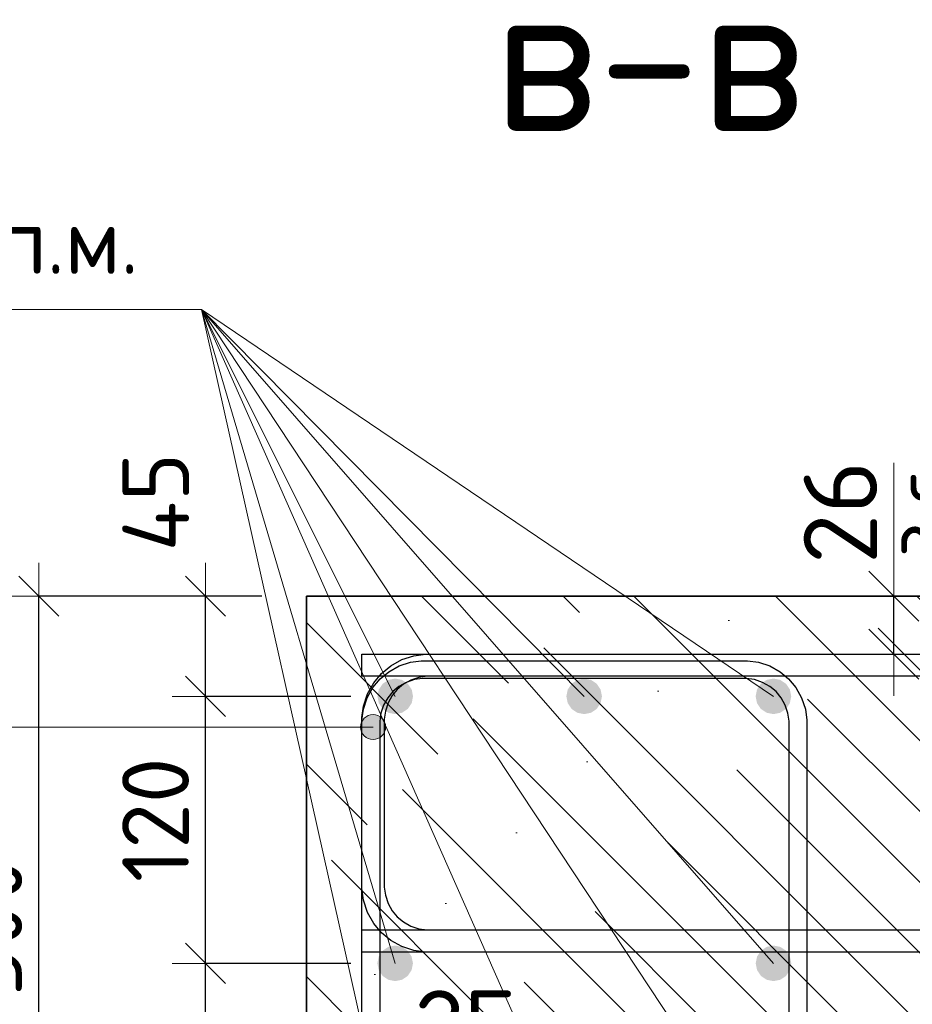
# Model space of a CAD drawing. Header units: metres. Extents: x -38 to 97, y -15 to 21.
# Tile 119 of 139: x 72.085 to 72.487, y 6.4 to 6.843. Entities that reach past the tile are written whole.
import ezdxf

# ---------------------------------------------------------------- set-up
doc = ezdxf.new("R2010")
doc.units = ezdxf.units.M
doc.header["$PDMODE"] = 65
for name, color, linetype, lineweight in [('XR$6$Арм. стержнями верхней зоны', 180, 'Continuous', 35), ('XR$6$Арм. стержнями нижней зоны', 180, 'Continuous', 35), ('XR$6$Арм.стержн. Арматура края', 96, 'Continuous', 35), ('XR$6$Арм.стержн. Хомут', 240, 'Continuous', 35), ('XR$6$Арм.стержн.горизонт. 1', 180, 'Continuous', 35), ('XR$6$Размерная линия (1)', 7, 'Continuous', 13), ('XR$6$Размерная линия_ общее', 7, 'Continuous', 13)]:
    doc.layers.add(name, color=color, linetype=linetype, lineweight=lineweight)
doc.styles.add('ISOCPEUR', font='txt')
doc.dimstyles.new('DIMSTYLE_17', dxfattribs={"dimtxt": 0.033, "dimasz": 0.0375, "dimexe": 0, "dimexo": 0, "dimgap": 0.0165, "dimtad": 2, "dimdec": 0, "dimlfac": 1000, "dimrnd": 1, "dimzin": 12, "dimdsep": 46, "dimtxsty": 'ISOCPEUR', "dimblk1": 'ALL_ML_STRICH', "dimblk2": 'ALL_ML_STRICH', "dimsah": 1, "dimcen": 0, "dimclrd": 7, "dimclre": 256, "dimclrt": 7, "dimadec": 0, "dimazin": 0, "dimtfac": 1, "dimtdec": 0, "dimtix": 1, "dimtmove": 2, "dimatfit": 3, "dimfxl": 0, "dimtvp": 1.2, "dimtzin": 0, "dimlwd": 0, "dimlwe": -3, "dimarcsym": 0})
doc.dimstyles.new('DIMSTYLE_21', dxfattribs={"dimtxt": 0.03, "dimasz": 0.03, "dimexe": 0, "dimexo": 0, "dimgap": 0.015, "dimtad": 2, "dimdec": 0, "dimlfac": 1000, "dimrnd": 1, "dimzin": 12, "dimdsep": 46, "dimtxsty": 'ISOCPEUR', "dimblk1": 'ALL_ML_STRICH', "dimblk2": 'ALL_ML_STRICH', "dimsah": 1, "dimcen": 0, "dimclrd": 7, "dimclre": 256, "dimclrt": 7, "dimadec": 0, "dimazin": 0, "dimtfac": 1, "dimtdec": 0, "dimtix": 1, "dimtmove": 2, "dimatfit": 3, "dimfxl": 0, "dimtvp": 1.2, "dimtzin": 0, "dimlwd": 0, "dimlwe": -3, "dimarcsym": 0})
doc.dimstyles.new('DIMSTYLE_22', dxfattribs={"dimtxt": 0.03, "dimasz": 0.03, "dimexe": 0, "dimexo": 0, "dimgap": 0.015, "dimtad": 2, "dimdec": 0, "dimlfac": 1000, "dimrnd": 1, "dimzin": 12, "dimdsep": 46, "dimtxsty": 'ISOCPEUR', "dimblk1": 'ALL_ML_STRICH', "dimblk2": 'ALL_ML_STRICH', "dimsah": 1, "dimcen": 0, "dimclrd": 7, "dimclre": 256, "dimclrt": 7, "dimadec": 0, "dimazin": 0, "dimtfac": 1, "dimtdec": 0, "dimtix": 1, "dimtmove": 2, "dimatfit": 3, "dimfxl": 0, "dimtzin": 0, "dimlwd": 0, "dimlwe": -3, "dimarcsym": 0})

# ---------------------------------------------------------------- blocks, each defined once
blk = doc.blocks.new('ALL_ML_STRICH')
at = {"color": 0, "linetype": 'ByBlock', "lineweight": -2}
for p, q in [((0, -0.5), (0, 0.5)), ((-0.3, -0.3), (0.3, 0.3)), ((-1, 0), (0.5, 0))]:
    blk.add_line(p, q, dxfattribs=at)
blk = doc.blocks.new('*D858')
at = {"layer": 'DEFPOINTS', "color": 7, "linetype": 'Continuous', "lineweight": 13, "transparency": 33554687}
for p in [(72.21436, 6.58345), (72.09402, 6.28345), (72.21432, 6.28345)]:
    blk.add_point(p, dxfattribs=at)
at = {"layer": 'XR$6$Размерная линия (1)', "color": 9, "linetype": 'Continuous', "lineweight": -2, "true_color": 0xc7c7c7, "transparency": 33554687}
for p, q in [((72.19436, 6.58345), (72.09402, 6.58345)), ((72.19432, 6.28345), (72.09402, 6.28345))]:
    blk.add_line(p, q, dxfattribs=at)
at = {"layer": 'XR$6$Размерная линия (1)', "color": 7, "linetype": 'Continuous', "lineweight": -2, "transparency": 33554687}
blk.add_line((72.09402, 6.28345), (72.09402, 6.58345), dxfattribs=at)
at = {"layer": 'XR$6$Размерная линия (1)', "color": 7, "linetype": 'Continuous', "lineweight": 13, "transparency": 33554687, "xscale": 0.03, "yscale": 0.03, "zscale": 0.03}
for p, rotation in [((72.09402, 6.58345), 90), ((72.09402, 6.28345), 270)]:
    blk.add_blockref('ALL_ML_STRICH', p, dxfattribs=dict(at, rotation=rotation))
at = {"layer": 'XR$6$Размерная линия (1)', "color": 7, "linetype": 'Continuous', "lineweight": 13, "transparency": 33554687, "insert": (72.07152, 6.43495), "char_height": 0.03, "width": 0.09, "attachment_point": 5, "rotation": 90, "style": 'ISOCPEUR'}
blk.add_mtext('\\A1;{300}', dxfattribs=at)
blk = doc.blocks.new('*D864')
at = {"layer": 'DEFPOINTS', "color": 7, "linetype": 'Continuous', "lineweight": 13, "transparency": 33554687}
for p in [(72.21432, 6.36582), (72.21432, 6.33083), (72.23932, 6.32583)]:
    blk.add_point(p, dxfattribs=at)
at = {"layer": 'XR$6$Размерная линия_ общее', "color": 253, "linetype": 'Continuous', "lineweight": -2, "true_color": 0xa0a0a0, "transparency": 33554687}
for p, q in [((72.21432, 6.35083), (72.21432, 6.36582)), ((72.23932, 6.34583), (72.23932, 6.36582))]:
    blk.add_line(p, q, dxfattribs=at)
at = {"layer": 'XR$6$Размерная линия_ общее', "color": 7, "linetype": 'Continuous', "lineweight": -2, "transparency": 33554687}
blk.add_line((72.21432, 6.36582), (72.23932, 6.36582), dxfattribs=at)
at = {"layer": 'XR$6$Размерная линия_ общее', "color": 7, "linetype": 'Continuous', "lineweight": 13, "transparency": 33554687, "xscale": 0.0375, "yscale": 0.0375, "zscale": 0.0375, "rotation": 180}
blk.add_blockref('ALL_ML_STRICH', (72.21432, 6.36582), dxfattribs=at)
at = {"layer": 'XR$6$Размерная линия_ общее', "color": 7, "linetype": 'Continuous', "lineweight": 13, "transparency": 33554687, "xscale": 0.0375, "yscale": 0.0375, "zscale": 0.0375}
blk.add_blockref('ALL_ML_STRICH', (72.23932, 6.36582), dxfattribs=at)
at = {"layer": 'XR$6$Размерная линия_ общее', "color": 7, "linetype": 'Continuous', "lineweight": 13, "transparency": 33554687, "insert": (72.28605, 6.38982), "char_height": 0.033, "width": 0.066, "attachment_point": 5, "style": 'ISOCPEUR'}
blk.add_mtext('\\A1;{25}', dxfattribs=at)
at = {"layer": 'XR$6$Размерная линия_ общее', "color": 7, "linetype": 'Continuous', "lineweight": 13, "transparency": 33554687, "insert": (72.2591, 6.36561), "char_height": 0.027, "width": 0.00135, "attachment_point": 1, "line_spacing_factor": 0.60241, "style": 'ISOCPEUR'}
blk.add_mtext('з.с.', dxfattribs=at)
blk = doc.blocks.new('*D1005')
at = {"layer": 'DEFPOINTS', "color": 7, "linetype": 'Continuous', "lineweight": 13, "transparency": 33554687}
for p in [(72.4384, 6.58345), (72.4384, 6.55745), (72.47839, 6.55745)]:
    blk.add_point(p, dxfattribs=at)
at = {"layer": 'XR$6$Размерная линия_ общее', "color": 253, "linetype": 'Continuous', "lineweight": -2, "true_color": 0xa0a0a0, "transparency": 33554687}
for p, q in [((72.4584, 6.58345), (72.47839, 6.58345)), ((72.4584, 6.55745), (72.47839, 6.55745))]:
    blk.add_line(p, q, dxfattribs=at)
at = {"layer": 'XR$6$Размерная линия_ общее', "color": 7, "linetype": 'Continuous', "lineweight": -2, "transparency": 33554687}
blk.add_line((72.47839, 6.55745), (72.47839, 6.58345), dxfattribs=at)
at = {"layer": 'XR$6$Размерная линия_ общее', "color": 7, "linetype": 'Continuous', "lineweight": 13, "transparency": 33554687, "xscale": 0.0375, "yscale": 0.0375, "zscale": 0.0375}
for p, rotation in [((72.47839, 6.58345), 90), ((72.47839, 6.55745), 270)]:
    blk.add_blockref('ALL_ML_STRICH', p, dxfattribs=dict(at, rotation=rotation))
at = {"layer": 'XR$6$Размерная линия_ общее', "color": 7, "linetype": 'Continuous', "lineweight": 13, "transparency": 33554687, "insert": (72.47793, 6.60081), "char_height": 0.027, "width": 0.00135, "attachment_point": 1, "rotation": 90, "line_spacing_factor": 0.60241, "style": 'ISOCPEUR'}
blk.add_mtext('з.с.', dxfattribs=at)
at = {"layer": 'XR$6$Размерная линия_ общее', "color": 7, "linetype": 'Continuous', "lineweight": 13, "transparency": 33554687, "insert": (72.45439, 6.62117), "char_height": 0.033, "width": 0.066, "attachment_point": 5, "rotation": 90, "style": 'ISOCPEUR'}
blk.add_mtext('\\A1;{26}', dxfattribs=at)
blk = doc.blocks.new('*D1087')
at = {"layer": 'DEFPOINTS', "color": 7, "linetype": 'Continuous', "lineweight": 13, "transparency": 33554687}
for p in [(72.25428, 6.41845), (72.16902, 6.32345), (72.25428, 6.32345)]:
    blk.add_point(p, dxfattribs=at)
at = {"layer": 'XR$6$Размерная линия (1)', "color": 9, "linetype": 'Continuous', "lineweight": -2, "true_color": 0xc7c7c7, "transparency": 33554687}
for p, q in [((72.23428, 6.41845), (72.16902, 6.41845)), ((72.23428, 6.32345), (72.16902, 6.32345))]:
    blk.add_line(p, q, dxfattribs=at)
at = {"layer": 'XR$6$Размерная линия (1)', "color": 7, "linetype": 'Continuous', "lineweight": -2, "transparency": 33554687}
blk.add_line((72.16902, 6.32345), (72.16902, 6.41845), dxfattribs=at)
at = {"layer": 'XR$6$Размерная линия (1)', "color": 7, "linetype": 'Continuous', "lineweight": 13, "transparency": 33554687, "xscale": 0.03, "yscale": 0.03, "zscale": 0.03}
for p, rotation in [((72.16902, 6.41845), 90), ((72.16902, 6.32345), 270)]:
    blk.add_blockref('ALL_ML_STRICH', p, dxfattribs=dict(at, rotation=rotation))
at = {"layer": 'XR$6$Размерная линия (1)', "color": 7, "linetype": 'Continuous', "lineweight": 13, "transparency": 33554687, "insert": (72.14652, 6.37245), "char_height": 0.03, "width": 0.06, "attachment_point": 5, "rotation": 90, "style": 'ISOCPEUR'}
blk.add_mtext('\\A1;{95}', dxfattribs=at)
blk = doc.blocks.new('*D1088')
at = {"layer": 'DEFPOINTS', "color": 7, "linetype": 'Continuous', "lineweight": 13, "transparency": 33554687}
for p in [(72.25432, 6.53845), (72.16902, 6.41845), (72.25428, 6.41845)]:
    blk.add_point(p, dxfattribs=at)
at = {"layer": 'XR$6$Размерная линия (1)', "color": 9, "linetype": 'Continuous', "lineweight": -2, "true_color": 0xc7c7c7, "transparency": 33554687}
for p, q in [((72.23432, 6.53845), (72.16902, 6.53845)), ((72.23428, 6.41845), (72.16902, 6.41845))]:
    blk.add_line(p, q, dxfattribs=at)
at = {"layer": 'XR$6$Размерная линия (1)', "color": 7, "linetype": 'Continuous', "lineweight": -2, "transparency": 33554687}
blk.add_line((72.16902, 6.41845), (72.16902, 6.53845), dxfattribs=at)
at = {"layer": 'XR$6$Размерная линия (1)', "color": 7, "linetype": 'Continuous', "lineweight": 13, "transparency": 33554687, "xscale": 0.03, "yscale": 0.03, "zscale": 0.03}
for p, rotation in [((72.16902, 6.53845), 90), ((72.16902, 6.41845), 270)]:
    blk.add_blockref('ALL_ML_STRICH', p, dxfattribs=dict(at, rotation=rotation))
at = {"layer": 'XR$6$Размерная линия (1)', "color": 7, "linetype": 'Continuous', "lineweight": 13, "transparency": 33554687, "insert": (72.14652, 6.48295), "char_height": 0.03, "width": 0.09, "attachment_point": 5, "rotation": 90, "style": 'ISOCPEUR'}
blk.add_mtext('\\A1;{120}', dxfattribs=at)
blk = doc.blocks.new('*D1089')
at = {"layer": 'DEFPOINTS', "color": 7, "linetype": 'Continuous', "lineweight": 13, "transparency": 33554687}
for p in [(72.21432, 6.58345), (72.16902, 6.53845), (72.25432, 6.53845)]:
    blk.add_point(p, dxfattribs=at)
at = {"layer": 'XR$6$Размерная линия (1)', "color": 9, "linetype": 'Continuous', "lineweight": -2, "true_color": 0xc7c7c7, "transparency": 33554687}
for p, q in [((72.19432, 6.58345), (72.16902, 6.58345)), ((72.23432, 6.53845), (72.16902, 6.53845))]:
    blk.add_line(p, q, dxfattribs=at)
at = {"layer": 'XR$6$Размерная линия (1)', "color": 7, "linetype": 'Continuous', "lineweight": -2, "transparency": 33554687}
blk.add_line((72.16902, 6.53845), (72.16902, 6.58345), dxfattribs=at)
at = {"layer": 'XR$6$Размерная линия (1)', "color": 7, "linetype": 'Continuous', "lineweight": 13, "transparency": 33554687, "xscale": 0.03, "yscale": 0.03, "zscale": 0.03}
for p, rotation in [((72.16902, 6.58345), 90), ((72.16902, 6.53845), 270)]:
    blk.add_blockref('ALL_ML_STRICH', p, dxfattribs=dict(at, rotation=rotation))
at = {"layer": 'XR$6$Размерная линия (1)', "color": 7, "linetype": 'Continuous', "lineweight": 13, "transparency": 33554687, "insert": (72.14661, 6.62573), "char_height": 0.03, "width": 0.06, "attachment_point": 5, "rotation": 90, "style": 'ISOCPEUR'}
blk.add_mtext('\\A1;{45}', dxfattribs=at)

msp = doc.modelspace()

# ---------------------------------------------------------------- hatches: boundary and pattern name
at = {"linetype": 'Continuous', "lineweight": 13, "transparency": 33554687}
h = msp.add_hatch(dxfattribs=at)
h.set_pattern_fill('__________540', scale=0.015, style=0, pattern_type=2)
h.set_pattern_definition([(135, (0, 0), (-0.031819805, -0.031819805), [0.4, -0.05, 0, -0.05]), (135, (-0.01591, -0.01591), (-0.031819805, -0.031819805), [0.8, -0.1, 0.1, -0.1])])
h.paths.add_polyline_path([(72.21432, 6.58345), (72.21432, 6.38345), (72.62859, 6.38345), (72.62859, 6.58345)], flags=0)
at = {"layer": 'XR$6$Арм.стержн. Арматура края', "linetype": 'Continuous', "lineweight": 13, "transparency": 33554687}
for points in [[(72.23948, 6.52183), (72.23948, 6.52745), (72.2387, 6.52464)], [(72.23948, 6.52745), (72.24151, 6.5198), (72.24151, 6.52948)], [(72.23948, 6.52745), (72.23948, 6.52183), (72.24151, 6.5198)], [(72.24151, 6.52948), (72.24432, 6.51902), (72.24432, 6.53027)], [(72.24151, 6.52948), (72.24151, 6.5198), (72.24432, 6.51902)], [(72.24432, 6.53027), (72.24432, 6.51902), (72.24713, 6.5198)], [(72.24432, 6.53027), (72.24713, 6.5198), (72.24713, 6.52948)], [(72.24713, 6.52948), (72.24713, 6.5198), (72.24916, 6.52183)], [(72.24713, 6.52948), (72.24916, 6.52183), (72.24916, 6.52745)], [(72.24916, 6.52745), (72.24916, 6.52183), (72.24995, 6.52464)]]:
    msp.add_hatch(color=7, dxfattribs=at).paths.add_polyline_path(points)
at = {"layer": 'XR$6$Арм.стержн.горизонт. 1', "linetype": 'Continuous', "lineweight": 50, "transparency": 33554687}
for points in [[(72.26228, 6.53845), (72.26168, 6.54151), (72.25994, 6.54411), (72.25735, 6.54584), (72.25428, 6.54645), (72.25122, 6.54584), (72.24863, 6.54411), (72.24689, 6.54151), (72.24628, 6.53845), (72.24689, 6.53539), (72.24863, 6.53279), (72.25122, 6.53106), (72.25428, 6.53045), (72.25735, 6.53106), (72.25994, 6.53279), (72.26168, 6.53539)], [(72.34721, 6.53845), (72.3466, 6.54151), (72.34487, 6.54411), (72.34227, 6.54584), (72.33921, 6.54645), (72.33615, 6.54584), (72.33355, 6.54411), (72.33182, 6.54151), (72.33121, 6.53845), (72.33182, 6.53539), (72.33355, 6.53279), (72.33615, 6.53106), (72.33921, 6.53045), (72.34227, 6.53106), (72.34487, 6.53279), (72.3466, 6.53539)], [(72.43228, 6.53845), (72.43168, 6.54151), (72.42994, 6.54411), (72.42735, 6.54584), (72.42428, 6.54645), (72.42122, 6.54584), (72.41863, 6.54411), (72.41689, 6.54151), (72.41628, 6.53845), (72.41689, 6.53539), (72.41863, 6.53279), (72.42122, 6.53106), (72.42428, 6.53045), (72.42735, 6.53106), (72.42994, 6.53279), (72.43168, 6.53539)], [(72.26225, 6.41845), (72.26164, 6.42151), (72.2599, 6.42411), (72.25731, 6.42584), (72.25425, 6.42645), (72.25118, 6.42584), (72.24859, 6.42411), (72.24686, 6.42151), (72.24625, 6.41845), (72.24686, 6.41539), (72.24859, 6.41279), (72.25118, 6.41106), (72.25425, 6.41045), (72.25731, 6.41106), (72.2599, 6.41279), (72.26164, 6.41539)], [(72.43232, 6.41845), (72.43171, 6.42151), (72.42998, 6.42411), (72.42738, 6.42584), (72.42432, 6.42645), (72.42126, 6.42584), (72.41867, 6.42411), (72.41693, 6.42151), (72.41632, 6.41845), (72.41693, 6.41539), (72.41867, 6.41279), (72.42126, 6.41106), (72.42432, 6.41045), (72.42738, 6.41106), (72.42998, 6.41279), (72.43171, 6.41539)]]:
    msp.add_hatch(color=7, dxfattribs=at).paths.add_polyline_path(points)

# ---------------------------------------------------------------- linework, layer by layer
at = {"color": 7, "linetype": 'Continuous', "lineweight": 13, "transparency": 33554687}
msp.add_line((72.47839, 6.58345), (72.47839, 6.64345), dxfattribs=at)
at = {"color": 7, "linetype": 'Continuous', "lineweight": 35, "transparency": 33554687}
for p, q in [((72.21432, 6.58345), (72.21432, 6.38345)), ((72.62859, 6.58345), (72.21432, 6.58345))]:
    msp.add_line(p, q, dxfattribs=at)
at = {"layer": 'XR$6$Арм. стержнями верхней зоны', "color": 4, "linetype": 'Continuous', "lineweight": 25, "transparency": 33554687}
msp.add_lwpolyline([(72.23932, 6.55745), (72.63359, 6.55745), (72.63359, 6.54745), (72.23932, 6.54745), (72.23932, 6.55745)], dxfattribs=at)
msp.add_lwpolyline([(72.23932, 6.55745), (72.63359, 6.55745), (72.63359, 6.54745), (72.23932, 6.54745), (72.23932, 6.55745)], dxfattribs=at)
at = {"layer": 'XR$6$Арм. стержнями нижней зоны', "color": 4, "linetype": 'Continuous', "lineweight": 25, "transparency": 33554687}
msp.add_lwpolyline([(72.23932, 6.43345), (72.63359, 6.43345), (72.63359, 6.42345), (72.23932, 6.42345), (72.23932, 6.43345)], dxfattribs=at)
msp.add_lwpolyline([(72.23932, 6.43345), (72.63359, 6.43345), (72.63359, 6.42345), (72.23932, 6.42345), (72.23932, 6.43345)], dxfattribs=at)
at = {"layer": 'XR$6$Арм.стержн. Арматура края', "color": 7, "linetype": 'Continuous', "lineweight": 13, "transparency": 33554687}
for p, q in [((72.24432, 6.53027), (72.24432, 6.53027)), ((72.02872, 6.52464), (72.24432, 6.52464)), ((72.2387, 6.52464), (72.2387, 6.52464)), ((72.24995, 6.52464), (72.24995, 6.52464)), ((72.24432, 6.51902), (72.24432, 6.51902))]:
    msp.add_line(p, q, dxfattribs=at)
at = {"layer": 'XR$6$Арм.стержн. Арматура края', "color": 4, "linetype": 'Continuous', "lineweight": 25, "transparency": 33554687}
for points in [[(72.63359, 6.42345), (72.26789, 6.42345), (72.26267, 6.42417), (72.25723, 6.42597), (72.25222, 6.42877), (72.2481, 6.43222), (72.24465, 6.43635), (72.24184, 6.44136), (72.24005, 6.4468), (72.23932, 6.45201), (72.23932, 6.52888), (72.24005, 6.5341), (72.24184, 6.53954), (72.24465, 6.54455), (72.2481, 6.54868), (72.25222, 6.55212), (72.25723, 6.55493), (72.26267, 6.55672), (72.26789, 6.55745), (72.63359, 6.55745)], [(72.63359, 6.42345), (72.26789, 6.42345), (72.26267, 6.42417), (72.25723, 6.42597), (72.25222, 6.42877), (72.2481, 6.43222), (72.24465, 6.43635), (72.24184, 6.44136), (72.24005, 6.4468), (72.23932, 6.45201), (72.23932, 6.52888), (72.24005, 6.5341), (72.24184, 6.53954), (72.24465, 6.54455), (72.2481, 6.54868), (72.25222, 6.55212), (72.25723, 6.55493), (72.26267, 6.55672), (72.26789, 6.55745), (72.63359, 6.55745)], [(72.63359, 6.54745), (72.26858, 6.54745), (72.26494, 6.54694), (72.26128, 6.54573), (72.25792, 6.54385), (72.25519, 6.54158), (72.25292, 6.53885), (72.25104, 6.53549), (72.24983, 6.53183), (72.24932, 6.52819), (72.24932, 6.45271), (72.24983, 6.44907), (72.25104, 6.4454), (72.25292, 6.44205), (72.25519, 6.43932), (72.25792, 6.43704), (72.26128, 6.43516), (72.26494, 6.43395), (72.26858, 6.43345), (72.63359, 6.43345)], [(72.63359, 6.54745), (72.26858, 6.54745), (72.26494, 6.54694), (72.26128, 6.54573), (72.25792, 6.54385), (72.25519, 6.54158), (72.25292, 6.53885), (72.25104, 6.53549), (72.24983, 6.53183), (72.24932, 6.52819), (72.24932, 6.45271), (72.24983, 6.44907), (72.25104, 6.4454), (72.25292, 6.44205), (72.25519, 6.43932), (72.25792, 6.43704), (72.26128, 6.43516), (72.26494, 6.43395), (72.26858, 6.43345), (72.63359, 6.43345)]]:
    msp.add_lwpolyline(points, dxfattribs=at)
at = {"layer": 'XR$6$Арм.стержн. Арматура края', "color": 7, "linetype": 'Continuous', "lineweight": 13, "transparency": 33554687}
msp.add_circle((72.24432, 6.52464), 0.00563, dxfattribs=at)
at = {"layer": 'XR$6$Арм.стержн. Хомут', "color": 40, "linetype": 'Continuous', "lineweight": 25, "transparency": 33554687}
for points in [[(72.23928, 6.33513), (72.23928, 6.52777), (72.23996, 6.53265), (72.24164, 6.53773), (72.24426, 6.54241), (72.24747, 6.54626), (72.25132, 6.54948), (72.256, 6.55209), (72.26108, 6.55377), (72.26596, 6.55445), (72.41265, 6.55445), (72.41753, 6.55377), (72.42261, 6.55209), (72.42728, 6.54948), (72.43113, 6.54626), (72.43435, 6.54241), (72.43697, 6.53773), (72.43864, 6.53265), (72.43932, 6.52777), (72.43932, 6.33513)], [(72.23928, 6.33513), (72.23928, 6.52777), (72.23996, 6.53265), (72.24164, 6.53773), (72.24426, 6.54241), (72.24747, 6.54626), (72.25132, 6.54948), (72.256, 6.55209), (72.26108, 6.55377), (72.26596, 6.55445), (72.41265, 6.55445), (72.41753, 6.55377), (72.42261, 6.55209), (72.42728, 6.54948), (72.43113, 6.54626), (72.43435, 6.54241), (72.43697, 6.53773), (72.43864, 6.53265), (72.43932, 6.52777), (72.43932, 6.33513)], [(72.43132, 6.33568), (72.43132, 6.52722), (72.43082, 6.53083), (72.42961, 6.5345), (72.42773, 6.53785), (72.42545, 6.54058), (72.42272, 6.54286), (72.41937, 6.54474), (72.41571, 6.54595), (72.41209, 6.54645), (72.26652, 6.54645), (72.2629, 6.54595), (72.25924, 6.54474), (72.25588, 6.54286), (72.25315, 6.54058), (72.25087, 6.53785), (72.24899, 6.5345), (72.24779, 6.53083), (72.24728, 6.52722), (72.24728, 6.33568)], [(72.43132, 6.33568), (72.43132, 6.52722), (72.43082, 6.53083), (72.42961, 6.5345), (72.42773, 6.53785), (72.42545, 6.54058), (72.42272, 6.54286), (72.41937, 6.54474), (72.41571, 6.54595), (72.41209, 6.54645), (72.26652, 6.54645), (72.2629, 6.54595), (72.25924, 6.54474), (72.25588, 6.54286), (72.25315, 6.54058), (72.25087, 6.53785), (72.24899, 6.5345), (72.24779, 6.53083), (72.24728, 6.52722), (72.24728, 6.33568)]]:
    msp.add_lwpolyline(points, dxfattribs=at)
at = {"layer": 'XR$6$Арм.стержн.горизонт. 1', "color": 7, "linetype": 'Continuous', "lineweight": 13, "transparency": 33554687}
for p, q in [((71.9412, 6.71235), (72.1672, 6.71235)), ((72.1672, 6.71235), (72.25425, 6.41845)), ((72.1672, 6.71235), (72.42432, 6.32345)), ((72.1672, 6.71235), (72.25425, 6.32345)), ((72.1672, 6.71235), (72.33925, 6.32345)), ((72.1672, 6.71235), (72.42432, 6.41845)), ((72.1672, 6.71235), (72.42428, 6.53845)), ((72.1672, 6.71235), (72.33921, 6.53845)), ((72.1672, 6.71235), (72.25428, 6.53845))]:
    msp.add_line(p, q, dxfattribs=at)

# ---------------------------------------------------------------- texts
at = {"color": 7, "linetype": 'Continuous', "lineweight": 50, "transparency": 33554687, "insert": (72.36843, 6.8263), "char_height": 0.0675, "width": 0.1725652, "attachment_point": 5, "style": 'ISOCPEUR'}
msp.add_mtext('\\A1;{\\fISOCPEUR|i0|b0;\\H0.067500;\\W1.000000;\\C7;в-в}\\P', dxfattribs=at)
at = {"layer": 'XR$6$Арм.стержн.горизонт. 1', "color": 7, "linetype": 'Continuous', "lineweight": 25, "transparency": 33554687, "insert": (71.9612, 6.72835), "char_height": 0.03, "width": 0.1999831, "attachment_point": 7, "style": 'ISOCPEUR'}
msp.add_mtext('\\W0.94;ø16 L=п.м.', dxfattribs=at)

# ---------------------------------------------------------------- dimensions: what is measured, and where the dimension line sits
at = {"layer": 'XR$6$Размерная линия (1)', "color": 7, "linetype": 'Continuous', "lineweight": 13, "transparency": 33554687}
for base, p1, p2, dimstyle, picture, middle in [((72.16902, 6.58345), (72.23432, 6.53845), (72.19432, 6.58345), 'DIMSTYLE_21', '*D1089', (72.14661, 6.62573)), ((72.09402, 6.58345), (72.19432, 6.28345), (72.19436, 6.58345), 'DIMSTYLE_22', '*D858', (72.07152, 6.43495)), ((72.16902, 6.53845), (72.23428, 6.41845), (72.23432, 6.53845), 'DIMSTYLE_22', '*D1088', (72.14652, 6.48295)), ((72.16902, 6.41845), (72.23428, 6.32345), (72.23428, 6.41845), 'DIMSTYLE_22', '*D1087', (72.14652, 6.37245))]:
    dim = msp.add_linear_dim(base=base, p1=p1, p2=p2, angle=90, dimstyle=dimstyle, override={"dimpost": '<>', "dimclrd": 7, "dimclre": 9, "dimclrt": 7, "dimlwd": 0, "dimlwe": 65533}, dxfattribs=at)
    dim.commit()
    dim.dimension.update_dxf_attribs({"geometry": picture, "text_midpoint": middle, "dimtype": 160})
at = {"layer": 'XR$6$Размерная линия_ общее', "color": 7, "linetype": 'Continuous', "lineweight": 13, "transparency": 33554687}
dim = msp.add_linear_dim(base=(72.47839, 6.58345), p1=(72.4584, 6.55745), p2=(72.4584, 6.58345), angle=90, text='<>\\Xз.с.', dimstyle='DIMSTYLE_17', override={"dimpost": '<>', "dimclrd": 7, "dimclre": 253, "dimclrt": 7, "dimlwd": 0, "dimlwe": 65533}, dxfattribs=at)
dim.commit()
dim.dimension.update_dxf_attribs({"geometry": '*D1005', "text_midpoint": (72.45439, 6.62117), "dimtype": 160})
dim = msp.add_linear_dim(base=(72.23932, 6.36582), p1=(72.21432, 6.35083), p2=(72.23932, 6.34583), text='<>\\Xз.с.', dimstyle='DIMSTYLE_17', override={"dimpost": '<>', "dimclrd": 7, "dimclre": 253, "dimclrt": 7, "dimlwd": 0, "dimlwe": 65533}, dxfattribs=at)
dim.commit()
dim.dimension.update_dxf_attribs({"geometry": '*D864', "text_midpoint": (72.28605, 6.38982), "dimtype": 160})

doc.saveas('drawing.dxf')
